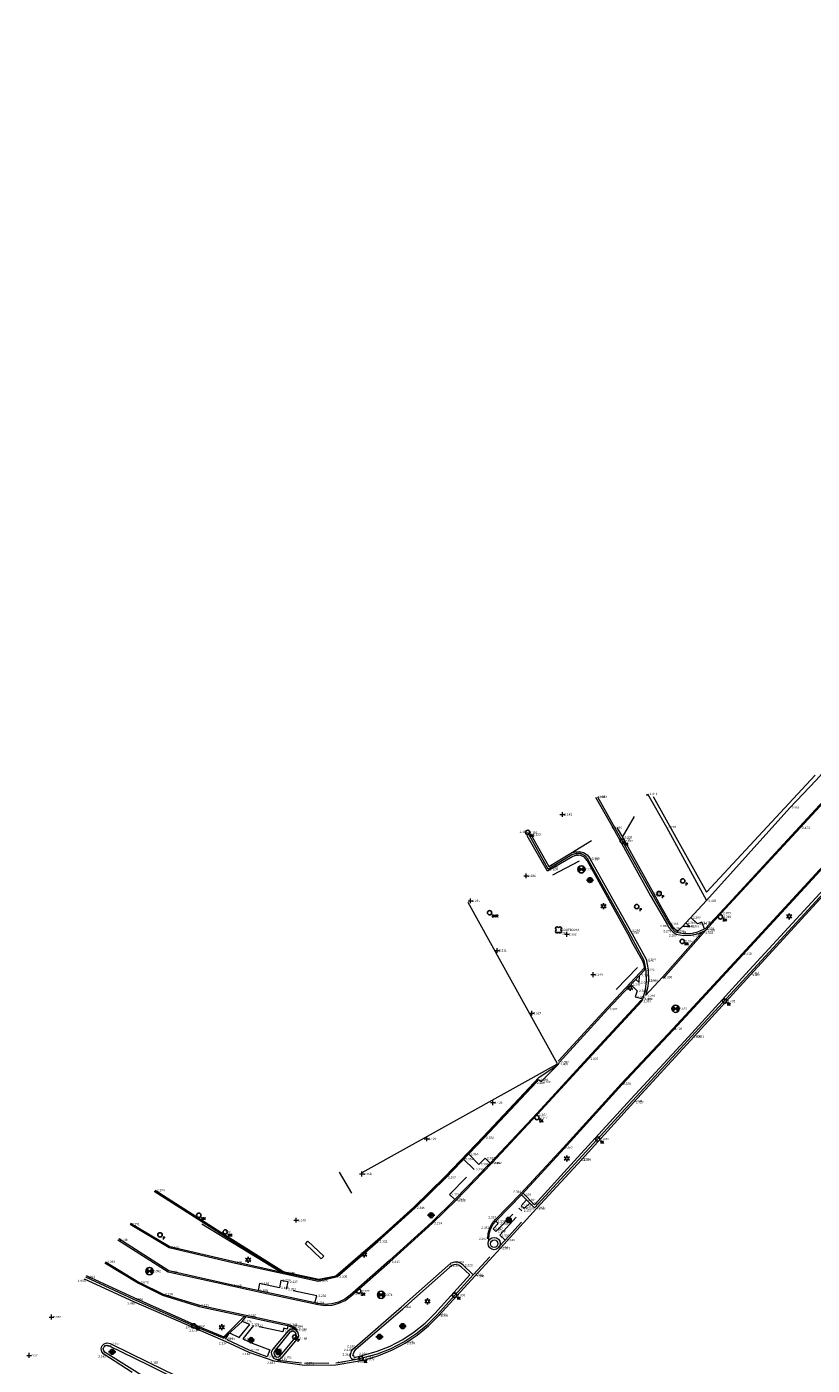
# Model space of a CAD drawing. Header units: metres. Extents: x 152089 to 154194, y 463573 to 464275.
# Tile 33 of 35: x 153987 to 154052, y 464078 to 464189. Entities that reach past the tile are written whole.
import ezdxf
from ezdxf.lldxf.tags import DXFTag

# ---------------------------------------------------------------- set-up
doc = ezdxf.new("R2010")
doc.units = ezdxf.units.M
doc.header["$MEASUREMENT"] = 0
doc.linetypes.add('XX-HIDDEN', pattern=[4, 2, -2])
for name, color, linetype, lineweight, true_color in [('B-ME-AL-HOOGTELABEL_HOOGTEMERK-S', 1, 'Continuous', 0, 0xff0000), ('B-ME-VH-KANTOPSLUITING_OPSLUITBAND_100X200-G', 7, 'VH-OPSLUITBAND_100X200', 0, 0xff7fbf), ('B-ME-VH-KANTOPSLUITING_OPSLUITBAND_60X200-G', 7, 'VH-OPSLUITBAND_60X200', 0, 0x7f7fff), ('B-ME-VH-KANTOPSLUITING_TROTTOIRBAND_130 150-G', 7, 'VH-TROTTOIRBAND_130-150', 0, 0xff7fdf), ('B-ME-VH-KANTOPSLUITING_TROTTOIRBAND_180 200-G', 7, 'VH-TROTTOIRBAND_180-200', 0, 0xff7fff), ('B-ME-VH-VERHARDING_KLINKERS-G', 40, 'Continuous', 0, 0xffbf00)]:
    doc.layers.add(name, color=color, linetype=linetype, lineweight=lineweight, true_color=true_color)
for name, color, linetype in [('B-ME-GR-BOOM-S', 100, 'Continuous'), ('B-ME-IE-MEUBILAIR_BRANDKRAAN-S', 1, 'Continuous'), ('B-ME-IE-MEUBILAIR_LICHTMAST-S', 1, 'Continuous'), ('B-ME-IE-MEUBILAIR_PAAL-S', 1, 'Continuous'), ('B-ME-IE-MEUBILAIR_STRAATKOLK-S', 1, 'Continuous'), ('B-ME-IE-MEUBILAIR_TROTTOIRKOLK-S', 1, 'Continuous'), ('B-ME-IE-MEUBILAIR_VERKEERSBORD-S', 1, 'Continuous'), ('B-ME-IE-MEUBILAIR_VERKEERSLICHT-S', 1, 'Continuous'), ('B-ME-IE-MEUBILAIR_VLAGGENMAST-S', 1, 'Continuous'), ('B-ME-KL-WATER_AFSLUITER-S', 1, 'Continuous'), ('B-ME-RI-PUT-S', 1, 'Continuous')]:
    doc.layers.add(name, color=color, linetype=linetype)
for name, color, linetype, lineweight in [('B-ME-IE-MEUBILAIR_WEGMEUBILAIR_SCHRIKHEK-G', 232, 'Continuous', 18), ('B-ME-IE-TERREINAFSCHEIDING_KUNSTMATIG_HEKWERK-G', 202, 'IE-TERREINAFSCHEIDING-KUNSTMATIG', 18), ('B-ME-OG-BEBOUWING_HOOFDGEBOUW-G', 10, 'Continuous', 18), ('B-ME-VH-KANTOPSLUITING_OPSLUITBAND_120X250-G', 7, 'VH-OPSLUITBAND_120X250', 0), ('B-ME-VH-MATERIAALGRENS-G', 243, 'XX-HIDDEN', 18), ('B-ME-VH-VARKENSRUG-G', 7, 'Continuous', 0), ('B-ME-VH-VERHARDING_ASFALT-G', 2, 'Continuous', 18), ('B-ME-VH-VERHARDING_TEGEL-G', 24, 'Continuous', 18), ('B-ME-VW-VERKEERSTEKEN_BORD_INFO-G', 1, 'Continuous', 18)]:
    doc.layers.add(name, color=color, linetype=linetype, lineweight=lineweight)
doc.styles.add('18_100', font='romans', dxfattribs={"width": 0.8, "height": 0.18})
doc.styles.add('18_200', font='romans', dxfattribs={"width": 0.8, "height": 0.36})
doc.styles.add('SLK', font='calibri.ttf', dxfattribs={"height": 0.3})
doc.linetypes.add('IE-TERREINAFSCHEIDING-KUNSTMATIG', pattern='A,4,[82,NLCS.SHX,S=0.75,R=90,X=0,Y=0],4,-2', length=10)
tags = doc.linetypes.add('VH-OPSLUITBAND_100X200', pattern=[16, 8, -2, 4, -2]).pattern_tags.tags
tags[10:11] = [DXFTag(74, 4), DXFTag(75, 0), DXFTag(340, '0'), DXFTag(46, 1.0), DXFTag(50, 0.0), DXFTag(44, 0.0), DXFTag(45, 0.0)]
tags[8:9] = [DXFTag(74, 4), DXFTag(75, 0), DXFTag(340, '0'), DXFTag(46, 1.0), DXFTag(50, 0.0), DXFTag(44, 0.0), DXFTag(45, 0.0)]
tags[6:7] = [DXFTag(74, 4), DXFTag(75, 0), DXFTag(340, '0'), DXFTag(46, 1.0), DXFTag(50, 0.0), DXFTag(44, 0.0), DXFTag(45, 0.0)]
tags[4:5] = [DXFTag(74, 4), DXFTag(75, 0), DXFTag(340, '0'), DXFTag(46, 1.0), DXFTag(50, 0.0), DXFTag(44, 0.0), DXFTag(45, 0.0)]
tags = doc.linetypes.add('VH-OPSLUITBAND_120X250', pattern=[26, 16, -4, 2, -4]).pattern_tags.tags
tags[10:11] = [DXFTag(74, 4), DXFTag(75, 0), DXFTag(340, '0'), DXFTag(46, 1.0), DXFTag(50, 0.0), DXFTag(44, 0.0), DXFTag(45, 0.0)]
tags[8:9] = [DXFTag(74, 4), DXFTag(75, 0), DXFTag(340, '0'), DXFTag(46, 1.0), DXFTag(50, 0.0), DXFTag(44, 0.0), DXFTag(45, 0.0)]
tags[6:7] = [DXFTag(74, 4), DXFTag(75, 0), DXFTag(340, '0'), DXFTag(46, 1.0), DXFTag(50, 0.0), DXFTag(44, 0.0), DXFTag(45, 0.0)]
tags[4:5] = [DXFTag(74, 4), DXFTag(75, 0), DXFTag(340, '0'), DXFTag(46, 1.0), DXFTag(50, 0.0), DXFTag(44, 0.0), DXFTag(45, 0.0)]
tags = doc.linetypes.add('VH-OPSLUITBAND_60X200', pattern=[12, 6, -2, 2, -2]).pattern_tags.tags
tags[10:11] = [DXFTag(74, 4), DXFTag(75, 0), DXFTag(340, '0'), DXFTag(46, 1.0), DXFTag(50, 0.0), DXFTag(44, 0.0), DXFTag(45, 0.0)]
tags[8:9] = [DXFTag(74, 4), DXFTag(75, 0), DXFTag(340, '0'), DXFTag(46, 1.0), DXFTag(50, 0.0), DXFTag(44, 0.0), DXFTag(45, 0.0)]
tags[6:7] = [DXFTag(74, 4), DXFTag(75, 0), DXFTag(340, '0'), DXFTag(46, 1.0), DXFTag(50, 0.0), DXFTag(44, 0.0), DXFTag(45, 0.0)]
tags[4:5] = [DXFTag(74, 4), DXFTag(75, 0), DXFTag(340, '0'), DXFTag(46, 1.0), DXFTag(50, 0.0), DXFTag(44, 0.0), DXFTag(45, 0.0)]
tags = doc.linetypes.add('VH-TROTTOIRBAND_130-150', pattern=[15, 5, -2, 2, -2, 2, -2]).pattern_tags.tags
tags[14:15] = [DXFTag(74, 4), DXFTag(75, 0), DXFTag(340, '0'), DXFTag(46, 1.0), DXFTag(50, 0.0), DXFTag(44, 0.0), DXFTag(45, 0.0)]
tags[12:13] = [DXFTag(74, 4), DXFTag(75, 0), DXFTag(340, '0'), DXFTag(46, 1.0), DXFTag(50, 0.0), DXFTag(44, 0.0), DXFTag(45, 0.0)]
tags[10:11] = [DXFTag(74, 4), DXFTag(75, 0), DXFTag(340, '0'), DXFTag(46, 1.0), DXFTag(50, 0.0), DXFTag(44, 0.0), DXFTag(45, 0.0)]
tags[8:9] = [DXFTag(74, 4), DXFTag(75, 0), DXFTag(340, '0'), DXFTag(46, 1.0), DXFTag(50, 0.0), DXFTag(44, 0.0), DXFTag(45, 0.0)]
tags[6:7] = [DXFTag(74, 4), DXFTag(75, 0), DXFTag(340, '0'), DXFTag(46, 1.0), DXFTag(50, 0.0), DXFTag(44, 0.0), DXFTag(45, 0.0)]
tags[4:5] = [DXFTag(74, 4), DXFTag(75, 0), DXFTag(340, '0'), DXFTag(46, 1.0), DXFTag(50, 0.0), DXFTag(44, 0.0), DXFTag(45, 0.0)]
tags = doc.linetypes.add('VH-TROTTOIRBAND_180-200', pattern=[20, 10, -2, 2, -2, 2, -2]).pattern_tags.tags
tags[14:15] = [DXFTag(74, 4), DXFTag(75, 0), DXFTag(340, '0'), DXFTag(46, 1.0), DXFTag(50, 0.0), DXFTag(44, 0.0), DXFTag(45, 0.0)]
tags[12:13] = [DXFTag(74, 4), DXFTag(75, 0), DXFTag(340, '0'), DXFTag(46, 1.0), DXFTag(50, 0.0), DXFTag(44, 0.0), DXFTag(45, 0.0)]
tags[10:11] = [DXFTag(74, 4), DXFTag(75, 0), DXFTag(340, '0'), DXFTag(46, 1.0), DXFTag(50, 0.0), DXFTag(44, 0.0), DXFTag(45, 0.0)]
tags[8:9] = [DXFTag(74, 4), DXFTag(75, 0), DXFTag(340, '0'), DXFTag(46, 1.0), DXFTag(50, 0.0), DXFTag(44, 0.0), DXFTag(45, 0.0)]
tags[6:7] = [DXFTag(74, 4), DXFTag(75, 0), DXFTag(340, '0'), DXFTag(46, 1.0), DXFTag(50, 0.0), DXFTag(44, 0.0), DXFTag(45, 0.0)]
tags[4:5] = [DXFTag(74, 4), DXFTag(75, 0), DXFTag(340, '0'), DXFTag(46, 1.0), DXFTag(50, 0.0), DXFTag(44, 0.0), DXFTag(45, 0.0)]

# ---------------------------------------------------------------- blocks, each defined once
blk = doc.blocks.new('put')
at = {"color": 0, "ltscale": 0.5}
for p, q in [((-0.3, 0.06), (-0.06, 0.05)), ((-0.3, 0.03), (-0.03, 0.03)), ((-0.3, 0), (0, 0)), ((-0.29, 0.08), (-0.08, 0.08)), ((-0.28, 0.11), (-0.11, 0.11)), ((-0.27, 0.14), (-0.14, 0.14)), ((-0.27, 0.14), (-0.14, 0.14)), ((-0.25, 0.16), (-0.16, 0.16)), ((-0.23, 0.19), (-0.19, 0.19)), ((0, 0), (0.3, 0)), ((0.03, 0.03), (0.3, 0.03)), ((0.05, 0.05), (0.29, 0.05)), ((0.08, 0.08), (0.29, 0.08)), ((0.11, 0.11), (0.28, 0.11)), ((0.14, 0.14), (0.27, 0.14)), ((0.16, 0.16), (0.25, 0.16)), ((0.19, 0.19), (0.23, 0.19)), ((-0.3, -0.03), (-0.03, -0.03)), ((-0.3, -0.05), (-0.05, -0.05)), ((-0.29, -0.08), (-0.08, -0.08)), ((-0.28, -0.11), (-0.11, -0.11)), ((-0.27, -0.14), (-0.14, -0.14)), ((-0.25, -0.16), (-0.16, -0.16)), ((-0.23, -0.19), (-0.19, -0.19)), ((0.03, -0.03), (0.3, -0.03)), ((0.05, -0.05), (0.29, -0.06)), ((0.08, -0.08), (0.29, -0.08)), ((0.11, -0.11), (0.28, -0.11)), ((0.14, -0.14), (0.27, -0.14)), ((0.16, -0.16), (0.25, -0.16)), ((0.19, -0.19), (0.23, -0.19))]:
    blk.add_line(p, q, dxfattribs=at)
at = {"ltscale": 0.5}
for p, q in [((-0.21, 0.21), (0.21, -0.21)), ((0.21, 0.21), (-0.21, -0.21))]:
    blk.add_line(p, q, dxfattribs=at)
blk.add_ellipse((0, 0), major_axis=(-0.212, 0.212), ratio=1, start_param=3.926991, end_param=10.210176, dxfattribs=at)
at = {"style": '18_200', "width": 0.8}
blk.add_attdef('HOOGTE', (0.4, 0.26), '', height=0.25, dxfattribs=at)
blk = doc.blocks.new('LICHTMAST')
at = {"ltscale": 0.1}
for p, q in [((-0.11, 0.06), (-0.22, 0.13)), ((0, 0.13), (0, 0.25)), ((0.11, 0.06), (0.22, 0.13)), ((-0.11, -0.06), (-0.22, -0.13)), ((0, -0.13), (0, -0.25)), ((0.11, -0.06), (0.22, -0.13))]:
    blk.add_line(p, q, dxfattribs=at)
blk.add_circle((0, 0), 0.127, dxfattribs=at)
at = {"style": '18_200', "width": 0.8}
blk.add_attdef('HOOGTE', (0.25, 0.24), '', height=0.25, dxfattribs=at)
blk = doc.blocks.new('hoogtemaat')
at = {"color": 0, "linetype": 'ByBlock'}
for points in [[(-0.2, 0, 0), (0.2, 0, 0)], [(0, -0.2, 0), (0, 0.2, 0)]]:
    blk.add_polyline3d(points, dxfattribs=at)
at = {"style": '18_200', "width": 0.8}
blk.add_attdef('HOOGTE', (0.25, 0.26), '', height=0.25, dxfattribs=at)
blk = doc.blocks.new('STRAATKOLK')
at = {"ltscale": 2}
blk.add_ellipse((0, 0), major_axis=(-0.127, 0.127), ratio=1, start_param=3.926991, end_param=10.210176, dxfattribs=at)
at = {"ltscale": 2, "style": '18_100', "width": 0.8}
blk.add_text('SK', height=0.216, dxfattribs=at).set_placement((0.19, -0.37))
at = {"style": '18_200', "width": 0.8}
blk.add_attdef('HOOGTE', (0.29, 0.21), '', height=0.25, dxfattribs=at)
blk = doc.blocks.new('boom')
for centre, major_axis, start_param, end_param in [((-0.12, 0.12), (-0.0916, 0.0916), 4.266828, 8.299543), ((0.12, 0.12), (0.0916, 0.0916), 4.266828, 8.299543), ((-0.12, -0.12), (0.0916, 0.0916), 1.125235, 5.15795), ((0.12, -0.12), (-0.0916, 0.0916), 1.125235, 5.15795)]:
    blk.add_ellipse(centre, major_axis=major_axis, ratio=1, start_param=start_param, end_param=end_param)
at = {"style": '18_200', "width": 0.8}
blk.add_attdef('HOOGTE', (0.31, 0.12), '', height=0.25, dxfattribs=at)
blk = doc.blocks.new('TROTTOIRKOLK')
at = {"ltscale": 2}
blk.add_ellipse((0, 0), major_axis=(-0.127, 0.127), ratio=1, start_param=3.926991, end_param=10.210176, dxfattribs=at)
at = {"ltscale": 2, "style": '18_100', "width": 0.8}
blk.add_text('TK', height=0.216, dxfattribs=at).set_placement((0.19, -0.37))
at = {"style": '18_200', "width": 0.8}
blk.add_attdef('HOOGTE', (0.21, 0.18), '', height=0.25, dxfattribs=at)
blk = doc.blocks.new('verkeersbord')
blk.add_line((-0.3, 0), (0.3, 0))
for radius in [0.2, 0.0745]:
    blk.add_circle((0, 0), radius)
at = {"style": '18_200', "width": 0.8}
blk.add_attdef('HOOGTE', (0.24, 0.18), '', height=0.25, dxfattribs=at)
blk = doc.blocks.new('PAAL')
at = {"ltscale": 2}
blk.add_ellipse((0, 0), major_axis=(-0.181, 0), ratio=1, start_param=3.926991, end_param=10.210176, dxfattribs=at)
at = {"ltscale": 2, "style": '18_200', "width": 0.8}
blk.add_text('P', height=0.218, dxfattribs=at).set_placement((0.22, -0.38))
at = {"style": '18_200', "width": 0.8}
blk.add_attdef('HOOGTE', (0.24, 0.2), '', height=0.25, dxfattribs=at)
blk = doc.blocks.new('vlaggemast')
at = {"ltscale": 2}
blk.add_ellipse((0, 0), major_axis=(-0.127, 0.127), ratio=1, start_param=3.926991, end_param=10.210176, dxfattribs=at)
at = {"ltscale": 2, "style": '18_100', "width": 0.8}
blk.add_text('VM', height=0.216, dxfattribs=at).set_placement((0.19, -0.37))
at = {"style": '18_200', "width": 0.8}
blk.add_attdef('HOOGTE', (0.26, 0.26), '', height=0.25, dxfattribs=at)
blk = doc.blocks.new('Verkeerslicht SLK', base_point=(2557.89, 2858.61))
h = blk.add_hatch()
h.set_pattern_fill('ANSI31', color=256, scale=0.0045, style=0, pattern_type=2)
h.set_pattern_definition([(45, (-97056.483087, -217229.933216), (-0.0101027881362, 0.0101027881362), [])])
edge = h.paths.add_edge_path()
edge.add_arc((2557.89, 2858.61), 0.127, 225, 585)
edge = h.paths.add_edge_path()
edge.add_arc((2557.89, 2858.61), 0.0678, 0, 360)
blk.add_circle((2557.89, 2858.61), 0.0678)
blk.add_ellipse((2557.89, 2858.61), major_axis=(0.149, 0.149), ratio=1)
blk.add_ellipse((2557.89, 2858.61), major_axis=(-0.0895, 0.0895), ratio=1, start_param=1.570796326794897, end_param=7.853981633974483)
blk = doc.blocks.new('waterafsluiter')
at = {"ltscale": 2}
blk.add_ellipse((0, 0), major_axis=(-0.127, 0.127), ratio=1, start_param=1.570796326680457, end_param=7.853981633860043, dxfattribs=at)
at = {"ltscale": 2, "style": '18_200', "width": 0.8}
blk.add_text('WA', height=0.216, dxfattribs=at).set_placement((0.16, -0.32))
at = {"style": '18_200', "width": 0.8}
blk.add_attdef('HOOGTE', (0.23, 0.16), '', height=0.25, dxfattribs=at)
blk = doc.blocks.new('BRANDKRAAN')
at = {"ltscale": 2}
blk.add_ellipse((0, 0), major_axis=(-0.127, 0.127), ratio=1, start_param=3.926991, end_param=10.210176, dxfattribs=at)
at = {"ltscale": 2, "style": '18_100', "width": 0.8}
blk.add_text('BKR', height=0.216, dxfattribs=at).set_placement((0.18, -0.38))
at = {"style": '18_200', "width": 0.8}
blk.add_attdef('HOOGTE', (0.29, 0.2), '', height=0.25, dxfattribs=at)

msp = doc.modelspace()

# ---------------------------------------------------------------- linework, layer by layer
at = {"layer": 'B-ME-IE-MEUBILAIR_WEGMEUBILAIR_SCHRIKHEK-G'}
for p, q in [((154032.99, 464119.74), (154030.78, 464118.58)), ((154036.06, 464109.12), (154037.81, 464110.93))]:
    msp.add_line(p, q, dxfattribs=at)
at = {"layer": 'B-ME-IE-TERREINAFSCHEIDING_KUNSTMATIG_HEKWERK-G'}
for points in [[(154039.11, 464125.09), (154043.52, 464117.15), (154052.52, 464126.83)], [(154001.8, 464089.71), (154008.12, 464085.86), (154011.46, 464085.15), (154012.88, 464085.41), (154016.73, 464088.77), (154019.31, 464091.09), (154021.9, 464093.62), (154025.07, 464096.92), (154029.7, 464101.87), (154031.14, 464102.83)]]:
    msp.add_lwpolyline(points, dxfattribs=at)
at = {"layer": 'B-ME-OG-BEBOUWING_HOOFDGEBOUW-G'}
msp.add_lwpolyline([(154015.05, 464093.97), (154031.21, 464102.96), (154023.82, 464116.31)], dxfattribs=at)
at = {"layer": 'B-ME-VH-KANTOPSLUITING_OPSLUITBAND_100X200-G'}
for points in [[(154043.4, 464114.11), (154044.67, 464115.45), (154051.23, 464122.57), (154056.18, 464127.95), (154062.04, 464134.37), (154067.28, 464140.04), (154072.39, 464144.64), (154078.91, 464150.47), (154084.68, 464155.66), (154090.35, 464160.74), (154096.01, 464166.91), (154103.62, 464175.19), (154105.26, 464176.97), (154107.93, 464179.92)], [(154025.53, 464088.34), (154025.56, 464088.9), (154025.7, 464089.34), (154025.89, 464089.69), (154026.15, 464089.99), (154028.26, 464092.16), (154031.75, 464095.95), (154036.55, 464101.24), (154040.8, 464105.78), (154046.54, 464111.99), (154053.9, 464119.98), (154059.2, 464125.83), (154064.75, 464131.89), (154069.57, 464137.12), (154074.74, 464141.82), (154081.45, 464147.81), (154087.05, 464152.83), (154093.1, 464158.27), (154098.42, 464164.08), (154105.07, 464171.44), (154108.22, 464174.78), (154111, 464177.8)], [(154043.22, 464113.91), (154039.89, 464110.13), (154039.96, 464110.06)], [(154038.17, 464108.14), (154038.11, 464108.2), (154033.69, 464103.43), (154029.51, 464098.88), (154025.64, 464094.75), (154022.71, 464091.74), (154020.82, 464089.87), (154017.3, 464086.68), (154014.28, 464084.01), (154014.07, 464083.82), (154013.61, 464083.49), (154013.1, 464083.25), (154012.55, 464083.1), (154011.98, 464083.06), (154011.42, 464083.13), (154006.53, 464084.19), (154004.33, 464084.66), (153999.06, 464085.83), (153994.93, 464088.48)], [(153997.86, 464092.42), (154003.3, 464088.95), (154008.41, 464085.74)], [(153993.76, 464086.5), (153996.54, 464084.8), (153998.54, 464083.82), (154001.56, 464082.88), (154005.43, 464082.06), (154008.87, 464081.31), (154009.28, 464081.14), (154009.63, 464080.91)]]:
    msp.add_lwpolyline(points, dxfattribs=at)
at = {"layer": 'B-ME-VH-KANTOPSLUITING_OPSLUITBAND_120X250-G'}
msp.add_lwpolyline([(154031.26, 464103.18), (154035.28, 464107.57), (154038.41, 464110.9)], dxfattribs=at)
at = {"layer": 'B-ME-VH-KANTOPSLUITING_OPSLUITBAND_60X200-G'}
msp.add_lwpolyline([(153995.9, 464089.79), (153999.14, 464087.86), (154004.36, 464086.62), (154008.67, 464085.68), (154011.4, 464085.09), (154012.98, 464085.41), (154016.3, 464088.31), (154019.39, 464091.09), (154021.96, 464093.6), (154025.11, 464096.88), (154029.45, 464101.53)], dxfattribs=at)
at = {"layer": 'B-ME-VH-KANTOPSLUITING_TROTTOIRBAND_130 150-G'}
for points in [[(154036.12, 464122.52), (154036.61, 464121.65), (154039.14, 464117.07), (154039.74, 464115.99), (154040.54, 464114.58), (154040.75, 464114.28), (154041.16, 464113.91)], [(154038.52, 464110.77), (154038.43, 464110.75), (154038.37, 464111.12), (154038.26, 464111.46), (154037.47, 464112.86), (154037.01, 464113.72), (154033.66, 464119.79), (154033.44, 464120.05), (154033.14, 464120.2), (154032.8, 464120.23), (154032.48, 464120.12), (154032.47, 464120.11), (154030.37, 464118.89), (154028.7, 464121.81)]]:
    msp.add_lwpolyline(points, dxfattribs=at)
at = {"layer": 'B-ME-VH-KANTOPSLUITING_TROTTOIRBAND_180 200-G'}
for points in [[(154028.36, 464092.26), (154029.3, 464091.3), (154032.87, 464095.2), (154037.27, 464100.03), (154042.04, 464105.2), (154047.06, 464110.7), (154054.83, 464119.16), (154060.17, 464125.01), (154065.54, 464130.87), (154070.76, 464136.5), (154075.57, 464140.85), (154082.29, 464146.85), (154087.24, 464151.27), (154092.36, 464155.85), (154093.79, 464157.24), (154099.34, 464163.19), (154106.68, 464171.16), (154112.03, 464177.01)], [(154014.42, 464078.66), (154014.38, 464078.78), (154014.27, 464078.79), (154014.35, 464079.09), (154014.52, 464079.35), (154018.42, 464082.7), (154022.27, 464086.12)], [(154014.42, 464078.66), (154015.16, 464078.86), (154016.29, 464079.18), (154017.37, 464079.61), (154018.41, 464080.15), (154019.36, 464080.78), (154020.25, 464081.5), (154021.07, 464082.3), (154023.96, 464085.5), (154023.25, 464086.16), (154023.01, 464086.31), (154022.72, 464086.35), (154022.47, 464086.27), (154022.27, 464086.12)], [(153992.21, 464085.45), (153996.17, 464083.64), (154001.41, 464081.29), (154003.61, 464080.37), (154005.31, 464082.09)]]:
    msp.add_lwpolyline(points, dxfattribs=at)
for points in [[(154007.81, 464079.2), (154007.74, 464079.05), (154007.76, 464078.9), (154007.85, 464078.77), (154007.99, 464078.7), (154008.14, 464078.71), (154008.27, 464078.79), (154009.52, 464080.29), (154009.61, 464080.44), (154009.6, 464080.62), (154009.5, 464080.77), (154009.29, 464080.84), (154009.08, 464080.75)], [(153999.45, 464075.5), (153996.21, 464077.57), (153993.79, 464079.09), (153993.68, 464079.21), (153993.64, 464079.37), (153993.68, 464079.53), (153993.8, 464079.64), (153993.96, 464079.68), (153994.12, 464079.64), (153997.35, 464078.07), (154000.34, 464076.57), (153999.45, 464075.5)]]:
    msp.add_lwpolyline(points, close=True, dxfattribs=at)
msp.add_circle((154025.97, 464088.08), 0.31, dxfattribs=at)
at = {"layer": 'B-ME-VH-MATERIAALGRENS-G'}
for p, q in [((154036.58, 464121.7), (154038.66, 464125.29)), ((154032.32, 464120.38), (154035.77, 464122.5))]:
    msp.add_line(p, q, dxfattribs=at)
for points in [[(154041.54, 464114.33), (154041.87, 464114.34), (154042.11, 464114.34), (154041.82, 464114.63)], [(154043.37, 464114.13), (154043.13, 464114.67), (154042.79, 464114.54), (154042.24, 464115.07)], [(154037.69, 464109.94), (154037.96, 464109.68), (154038, 464110.28)], [(154037.27, 464109.51), (154037.8, 464109), (154037.64, 464108.49), (154038.26, 464108.33)], [(154022.71, 464091.74), (154022.27, 464092.16), (154024.31, 464094.23), (154023.44, 464095.08)], [(154023.87, 464095.48), (154024.71, 464094.64), (154025.23, 464095.16), (154025.64, 464094.75)], [(154028.64, 464091.72), (154028.2, 464091.22), (154028.45, 464090.99), (154028.92, 464091.43)], [(154024.24, 464085.51), (154026.33, 464087.78), (154026.88, 464088.38), (154029.3, 464091.05)], [(154026.11, 464089.94), (154026.31, 464089.74), (154025.89, 464089.32), (154026.11, 464089.1), (154028, 464091.03)], [(154026.88, 464088.38), (154026.43, 464088.78), (154028.26, 464090.8), (154028, 464091.03)], [(154011.13, 464083.19), (154011.29, 464083.77), (154008.79, 464084.31), (154008.92, 464084.92), (154008.32, 464085.04), (154008.2, 464084.43), (154006.56, 464084.78), (154006.45, 464084.2)], [(154008.91, 464081.29), (154008.85, 464081.01), (154008.56, 464081.08), (154008.49, 464080.8), (154006.05, 464081.3), (154005.17, 464080.2), (154005.95, 464079.84), (154007.42, 464079.29), (154007.2, 464078.72), (154005.71, 464079.28), (154003.74, 464080.19), (154004.08, 464080.7), (154004.89, 464080.33), (154005.75, 464081.4), (154005.12, 464081.65)], [(154008.05, 464078.45), (154010.28, 464078.2), (154012.87, 464078.23), (154014.47, 464078.51)]]:
    msp.add_lwpolyline(points, dxfattribs=at)
at = {"layer": 'B-ME-VH-VARKENSRUG-G'}
msp.add_line((154014.2, 464092.25), (154013.18, 464094.01), dxfattribs=at)
at = {"layer": 'B-ME-VH-VERHARDING_ASFALT-G'}
for points in [[(154034.36, 464125.03), (154035.77, 464122.5), (154038.89, 464116.87), (154040.29, 464114.47), (154040.4, 464114.25), (154040.55, 464114.06), (154040.76, 464113.85), (154041.01, 464113.7), (154041.63, 464113.59), (154042.26, 464113.6), (154042.88, 464113.75), (154043.46, 464114.02), (154039.96, 464110.06)], [(154029.01, 464121.94), (154030.48, 464119.28), (154032.32, 464120.38), (154032.66, 464120.51), (154033.02, 464120.53), (154033.36, 464120.44), (154033.66, 464120.25), (154033.88, 464119.97), (154033.89, 464119.95), (154037.25, 464113.97), (154038.53, 464111.61), (154038.7, 464110.73), (154038.73, 464109.84), (154038.64, 464109.21), (154038.48, 464108.6), (154039.89, 464110.13), (154039.89, 464110.13)], [(153992.07, 464085.16), (153996.14, 464083.31), (154001.28, 464081.05), (154003.72, 464080.01), (154005.68, 464079.11), (154007.73, 464078.4), (154010.27, 464078.03), (154012.88, 464078.07), (154014.51, 464078.33), (154015.29, 464078.48), (154016.44, 464078.83), (154017.55, 464079.29), (154018.6, 464079.85), (154019.6, 464080.52), (154020.53, 464081.29), (154021.38, 464082.14), (154024.36, 464085.4), (154026.5, 464087.71), (154029.48, 464090.98), (154033.19, 464095.02), (154037.52, 464099.78), (154042.52, 464105.22), (154047.17, 464110.31), (154054.73, 464118.57)], [(153996.03, 464077.43), (153993.68, 464078.94), (153993.52, 464079.13), (153993.46, 464079.37), (153993.53, 464079.61), (153993.71, 464079.79), (153993.95, 464079.87), (153994.2, 464079.81), (153997.4, 464078.25), (154000.64, 464076.68)]]:
    msp.add_lwpolyline(points, dxfattribs=at)
at = {"layer": 'B-ME-VH-VERHARDING_KLINKERS-G'}
for points in [[(154038.66, 464125.29), (154040.22, 464122.55), (154043.54, 464116.46)], [(153997.92, 464092.5), (154003.36, 464089.03), (154008.7, 464085.67)]]:
    msp.add_lwpolyline(points, dxfattribs=at)
at = {"layer": 'B-ME-VH-VERHARDING_TEGEL-G'}
for points in [[(154028.23, 464092.13), (154029.3, 464091.05), (154032.98, 464095.05), (154037.42, 464099.9), (154042.3, 464105.22), (154047.11, 464110.46), (154054.81, 464118.83), (154060.36, 464124.93), (154065.72, 464130.75), (154070.87, 464136.38), (154075.51, 464140.52), (154082.41, 464146.72), (154087.12, 464150.88), (154092.48, 464155.71), (154093.92, 464157.1), (154099.54, 464163.11), (154106.55, 464170.73), (154112.2, 464176.91), (154116.97, 464182.14), (154123.02, 464188.76)], [(154041.08, 464113.84), (154041.54, 464114.33), (154041.82, 464114.63), (154043.54, 464116.46), (154050.43, 464124.15), (154052.59, 464126.44), (154054.81, 464128.88), (154060.84, 464135.53), (154062.69, 464137.52), (154066.33, 464141.08), (154070.87, 464145.81), (154073.81, 464149.01), (154076.84, 464151.62), (154082.53, 464157.76), (154082.53, 464157.76), (154087.67, 464163.36), (154094.03, 464170.48), (154095.93, 464172.44)], [(154056.27, 464127.89), (154051.28, 464122.49), (154044.75, 464115.43), (154043.46, 464114.02)], [(154034.5, 464125.05), (154036.45, 464121.59), (154039.01, 464117.05), (154040.42, 464114.56), (154040.65, 464114.17), (154040.92, 464113.92), (154041.06, 464113.84), (154041.64, 464113.74), (154042.22, 464113.75), (154042.82, 464113.88), (154043.37, 464114.13)], [(153994.85, 464088.4), (153999, 464085.75), (154004.28, 464084.59), (154006.49, 464084.11), (154011.42, 464083.04), (154011.99, 464082.97), (154012.57, 464083), (154013.12, 464083.15), (154013.64, 464083.39), (154014.11, 464083.73), (154014.34, 464083.93), (154017.35, 464086.58), (154020.86, 464089.78), (154022.81, 464091.67), (154025.79, 464094.77), (154029.52, 464098.76), (154033.78, 464103.37), (154038.17, 464108.14), (154038.26, 464108.33), (154038.48, 464109.08), (154038.57, 464109.86), (154038.54, 464110.69), (154038.36, 464111.5), (154037.13, 464113.81), (154033.75, 464119.85), (154033.73, 464119.89), (154033.48, 464120.18), (154033.14, 464120.35), (154032.75, 464120.37), (154032.39, 464120.24), (154030.42, 464119.07), (154028.74, 464122.1)], [(154025.43, 464088.47), (154025.47, 464088.93), (154025.6, 464089.38), (154025.81, 464089.75), (154026.08, 464090.07), (154028.18, 464092.23), (154031.67, 464096.02), (154036.48, 464101.31), (154040.73, 464105.85), (154046.47, 464112.06), (154053.83, 464120.05)], [(153995.85, 464089.7), (153999.1, 464087.76), (154004.33, 464086.53), (154008.65, 464085.58), (154011.4, 464084.99), (154013.01, 464085.36), (154016.34, 464088.26), (154019.43, 464091.05), (154022.01, 464093.56), (154025.15, 464096.84), (154029.5, 464101.48), (154029.64, 464101.65), (154029.84, 464101.49), (154031.29, 464102.94), (154031.36, 464103.11), (154035.37, 464107.49), (154038.43, 464110.75)], [(153993.81, 464086.58), (153996.59, 464084.89), (153998.58, 464083.91), (154001.59, 464082.98), (154005.46, 464082.16), (154008.89, 464081.41), (154009.33, 464081.23), (154009.68, 464080.99), (154009.63, 464080.91)], [(154014.47, 464078.51), (154014.34, 464078.49), (154014.22, 464078.53), (154014.1, 464078.64), (154014.05, 464078.81), (154014.17, 464079.18), (154014.28, 464079.35), (154014.43, 464079.5), (154018.3, 464082.85), (154022.14, 464086.25)], [(154014.47, 464078.51), (154015.16, 464078.66), (154016.32, 464078.98), (154017.44, 464079.42), (154018.5, 464079.97), (154019.49, 464080.62), (154020.42, 464081.37), (154021.26, 464082.2), (154024.24, 464085.51), (154023.39, 464086.29), (154023.18, 464086.46), (154022.94, 464086.54), (154022.68, 464086.55), (154022.38, 464086.46), (154022.14, 464086.25)], [(153992.16, 464085.33), (153996.13, 464083.49), (154001.13, 464081.27), (154003.6, 464080.25), (154005.12, 464081.65), (154005.46, 464082.05)]]:
    msp.add_lwpolyline(points, dxfattribs=at)
msp.add_lwpolyline([(154007.62, 464079.32), (154007.53, 464079.08), (154007.57, 464078.83), (154007.72, 464078.62), (154007.96, 464078.51), (154008.22, 464078.53), (154008.43, 464078.68), (154009.7, 464080.22), (154009.8, 464080.46), (154009.77, 464080.71), (154009.63, 464080.91), (154009.4, 464081.02), (154009.14, 464081.01), (154008.93, 464080.87)], close=True, dxfattribs=at)
at = {"layer": 'B-ME-VH-VERHARDING_TEGEL-G', "lineweight": 0}
msp.add_circle((154025.97, 464088.09), 0.505, dxfattribs=at)
at = {"layer": 'B-ME-VW-VERKEERSTEKEN_BORD_INFO-G'}
msp.add_lwpolyline([(154010.55, 464088.28), (154011.87, 464087.05), (154011.67, 464086.83), (154010.35, 464088.06)], close=True, dxfattribs=at)

# ---------------------------------------------------------------- block references
at = {"layer": 'B-ME-AL-HOOGTELABEL_HOOGTEMERK-S'}
for p in [(154031.61, 464123.59), (154028.61, 464118.51), (154024.01, 464116.44), (154031.98, 464113.68), (154026.21, 464112.34), (154034.15, 464110.34), (154029.07, 464107.15), (154025.85, 464099.75), (154020.39, 464096.75), (154015.03, 464093.85), (154009.59, 464090.02), (153989.35, 464082.01), (153987.51, 464078.84)]:
    msp.add_blockref('hoogtemaat', p, dxfattribs=at)
at = {"layer": 'B-ME-GR-BOOM-S'}
msp.add_blockref('boom', (154031.29, 464114.04), dxfattribs=at)
at = {"layer": 'B-ME-IE-MEUBILAIR_BRANDKRAAN-S'}
msp.add_blockref('BRANDKRAAN', (154025.59, 464115.46), dxfattribs=at)
at = {"layer": 'B-ME-IE-MEUBILAIR_LICHTMAST-S'}
for p in [(154035.02, 464116), (154050.37, 464115.16), (154037.21, 464109.25), (154031.98, 464095.13), (154005.63, 464086.74), (154015.22, 464087.19), (154020.45, 464083.31), (154003.43, 464081.17)]:
    msp.add_blockref('LICHTMAST', p, dxfattribs=at)
at = {"layer": 'B-ME-IE-MEUBILAIR_PAAL-S'}
for p in [(154041.56, 464118.09), (154039.61, 464117.05), (154037.76, 464115.97), (153998.33, 464088.81), (154009.47, 464080.35)]:
    msp.add_blockref('PAAL', p, dxfattribs=at)
at = {"layer": 'B-ME-IE-MEUBILAIR_STRAATKOLK-S'}
for p in [(154044.68, 464115.12), (154029.5, 464098.51), (154014.77, 464084.16)]:
    msp.add_blockref('STRAATKOLK', p, dxfattribs=at)
at = {"layer": 'B-ME-IE-MEUBILAIR_TROTTOIRKOLK-S'}
for p in [(154028.74, 464122.1), (154036.56, 464121.39), (154045.02, 464108.15), (154034.53, 464096.74), (154022.69, 464083.82), (154001.13, 464081.27), (154014.96, 464078.59)]:
    msp.add_blockref('TROTTOIRKOLK', p, dxfattribs=at)
at = {"layer": 'B-ME-IE-MEUBILAIR_VERKEERSBORD-S'}
for p in [(154033.89, 464118.16), (154020.75, 464090.43), (154018.4, 464081.26), (154016.49, 464080.38), (153994.38, 464079.13)]:
    msp.add_blockref('verkeersbord', p, dxfattribs=at)
at = {"layer": 'B-ME-IE-MEUBILAIR_VERKEERSLICHT-S'}
for p in [(154027.17, 464090.04), (154005.87, 464080.1), (154008.12, 464079.11)]:
    msp.add_blockref('Verkeerslicht SLK', p, dxfattribs=at)
at = {"layer": 'B-ME-IE-MEUBILAIR_VLAGGENMAST-S'}
for p in [(154001.54, 464090.43), (154003.73, 464089.05)]:
    msp.add_blockref('vlaggemast', p, dxfattribs=at)
at = {"layer": 'B-ME-KL-WATER_AFSLUITER-S'}
msp.add_blockref('waterafsluiter', (154041.52, 464113.09), dxfattribs=at)
at = {"layer": 'B-ME-RI-PUT-S'}
for p in [(154033.18, 464119.05), (154040.97, 464107.52), (153997.46, 464085.81), (154016.61, 464083.85)]:
    msp.add_blockref('put', p, dxfattribs=at)

# ---------------------------------------------------------------- texts
at = {"layer": 'B-ME-AL-HOOGTELABEL_HOOGTEMERK-S', "style": 'SLK'}
for s, p in [('2.141', (154031.77, 464123.5)), ('2.286', (154028.76, 464118.42)), ('2.251', (154024.16, 464116.35)), ('2.332', (154032.13, 464113.59)), ('2.211', (154026.36, 464112.25)), ('2.244', (154034.3, 464110.25)), ('2.327', (154029.21, 464107.06)), ('2.426', (154026, 464099.66)), ('2.429', (154020.54, 464096.66)), ('2.458', (154015.18, 464093.76)), ('2.340', (154009.74, 464089.93)), ('2.077', (153989.49, 464081.92)), ('2.031', (153987.66, 464078.75))]:
    msp.add_text(s, height=0.18, dxfattribs=at).set_placement(p)
at = {"layer": 'B-ME-GR-BOOM-S', "style": 'SLK'}
for s, p in [('20', (154031.59, 464113.68)), ('LOOFBOOM', (154031.59, 464113.95))]:
    msp.add_text(s, height=0.18, dxfattribs=at).set_placement(p)
at = {"layer": 'B-ME-IE-MEUBILAIR_STRAATKOLK-S', "style": 'SLK'}
for s, p in [('2.348', (154044.92, 464115.03)), ('2.247', (154029.74, 464098.42)), ('2.177', (154015.02, 464084.07))]:
    msp.add_text(s, height=0.18, dxfattribs=at).set_placement(p)
at = {"layer": 'B-ME-IE-MEUBILAIR_TROTTOIRKOLK-S', "style": 'SLK'}
for s, p in [('2.101', (154028.07, 464122.06)), ('2.107', (154036.8, 464121.3)), ('2.432', (154045.27, 464108.06)), ('2.390', (154034.77, 464096.65)), ('2.303', (154022.93, 464083.73)), ('2.042', (154001.37, 464081.18)), ('2.236', (154014.8, 464078.88))]:
    msp.add_text(s, height=0.18, dxfattribs=at).set_placement(p)
at = {"layer": 'B-ME-KL-WATER_AFSLUITER-S', "style": 'SLK'}
msp.add_text('2.314', height=0.18, dxfattribs=at).set_placement((154041.76, 464113))
at = {"layer": 'B-ME-RI-PUT-S', "style": 'SLK'}
for s, p in [('2.272', (154033.48, 464118.96)), ('2.425', (154041.27, 464107.43)), ('2.092', (153997.76, 464085.72)), ('2.274', (154016.91, 464083.76))]:
    msp.add_text(s, height=0.18, dxfattribs=at).set_placement(p)
at = {"layer": 'B-ME-VH-MATERIAALGRENS-G', "style": 'SLK'}
for s, p in [('2.141', (154038.81, 464125.2)), ('2.110', (154035.92, 464122.41)), ('2.203', (154036.74, 464121.62)), ('2.174', (154032.47, 464120.29)), ('2.344', (154041.69, 464114.24)), ('2.363', (154041.97, 464114.54)), ('2.367', (154042.02, 464114.25)), ('2.373', (154042.26, 464114.25)), ('2.399', (154042.4, 464114.97)), ('2.399', (154042.94, 464114.45)), ('2.400', (154043.28, 464114.58)), ('2.373', (154043.52, 464114.04)), ('2.330', (154038.15, 464110.19)), ('2.347', (154037.42, 464109.43)), ('2.347', (154037.95, 464108.91)), ('2.347', (154037.95, 464108.91)), ('2.339', (154038.11, 464109.62)), ('2.366', (154037.79, 464108.4)), ('2.332', (154038.38, 464108.23)), ('2.366', (154024.02, 464095.4)), ('2.369', (154023.59, 464094.99)), ('2.290', (154024.86, 464094.55)), ('2.311', (154025.38, 464095.07)), ('2.269', (154025.79, 464094.66)), ('2.298', (154024.46, 464094.14)), ('2.325', (154022.42, 464092.07)), ('2.263', (154022.86, 464091.65)), ('2.350', (154028.15, 464090.94)), ('2.350', (154028.15, 464090.94)), ('2.354', (154028.35, 464091.13)), ('2.364', (154028.77, 464091.61)), ('2.367', (154029.04, 464091.32)), ('2.363', (154029.45, 464090.96)), ('2.359', (154026.25, 464089.85)), ('2.357', (154028.41, 464090.71)), ('2.356', (154028.6, 464090.91)), ('2.347', (154026.04, 464089.22)), ('2.358', (154026.26, 464089.02)), ('2.350', (154026.46, 464089.65)), ('2.346', (154026.48, 464087.69)), ('2.353', (154026.58, 464088.69)), ('2.348', (154027.03, 464088.29)), ('2.348', (154027.03, 464088.29)), ('2.326', (154024.39, 464085.42)), ('2.189', (154006.71, 464084.69)), ('2.196', (154008.35, 464084.34)), ('2.223', (154008.47, 464084.95)), ('2.227', (154009.07, 464084.83)), ('2.155', (154006.6, 464084.11)), ('2.202', (154008.93, 464084.22)), ('2.232', (154011.43, 464083.68)), ('2.204', (154011.28, 464083.1)), ('2.126', (154005.27, 464081.56)), ('2.129', (154005.9, 464081.31)), ('2.132', (154006.2, 464081.21)), ('2.132', (154006.2, 464081.21)), ('2.166', (154009.07, 464081.21)), ('2.123', (154003.89, 464080.1)), ('2.119', (154005.29, 464080.07)), ('2.167', (154008.64, 464080.71)), ('2.169', (154009, 464080.91)), ('2.129', (154005.86, 464079.19)), ('2.161', (154007.36, 464078.64)), ('2.167', (154008.2, 464078.36)), ('2.201', (154010.43, 464078.11)), ('2.217', (154013.02, 464078.14)), ('2.261', (154014.62, 464078.42))]:
    msp.add_text(s, height=0.18, dxfattribs=at).set_placement(p)
at = {"layer": 'B-ME-VH-VERHARDING_ASFALT-G', "style": 'SLK'}
for s, p in [('2.092', (154034.51, 464124.94)), ('2.110', (154035.92, 464122.41)), ('2.123', (154029.16, 464121.85)), ('2.174', (154032.47, 464120.29)), ('2.190', (154034.04, 464119.86)), ('2.156', (154030.63, 464119.19)), ('2.203', (154039.05, 464116.78)), ('2.266', (154039.7, 464114.27)), ('2.255', (154037.4, 464113.88)), ('2.279', (154039.96, 464113.85)), ('2.289', (154040.42, 464113.49)), ('2.346', (154042.41, 464113.51)), ('2.353', (154043.44, 464113.71)), ('2.365', (154043.61, 464113.93)), ('2.294', (154038.68, 464111.52)), ('2.303', (154038.88, 464109.75)), ('2.330', (154040.04, 464110.04)), ('2.487', (154047.32, 464110.22)), ('2.316', (154038.63, 464108.51)), ('2.316', (154038.63, 464108.51)), ('2.451', (154042.67, 464105.13)), ('2.429', (154037.67, 464099.69)), ('2.399', (154033.34, 464094.93)), ('2.384', (154029.63, 464090.89)), ('2.371', (154026.65, 464087.62)), ('1.955', (153991.54, 464084.91)), ('2.348', (154024.51, 464085.31)), ('1.968', (153995.61, 464083.06)), ('2.356', (154021.53, 464082.05)), ('2.073', (154000.75, 464080.8)), ('2.148', (153993.68, 464079.52)), ('2.157', (153994.35, 464079.72)), ('2.114', (154003.19, 464079.76)), ('2.146', (154005.14, 464078.86)), ('2.334', (154018.75, 464079.76)), ('2.143', (153993.22, 464078.66)), ('2.183', (153997.55, 464078.16)), ('2.181', (154007.19, 464078.15)), ('2.256', (154014.66, 464078.24)), ('2.279', (154015.44, 464078.39))]:
    msp.add_text(s, height=0.18, dxfattribs=at).set_placement(p)
at = {"layer": 'B-ME-VH-VERHARDING_KLINKERS-G', "style": 'SLK'}
for s, p in [('2.141', (154038.81, 464125.2)), ('2.218', (154040.37, 464122.46)), ('2.423', (154043.69, 464116.37)), ('2.294', (153998.07, 464092.41)), ('2.279', (154003.51, 464088.94)), ('2.245', (154008.86, 464085.57))]:
    msp.add_text(s, height=0.18, dxfattribs=at).set_placement(p)
at = {"layer": 'B-ME-VH-VERHARDING_TEGEL-G', "style": 'SLK'}
for s, p in [('2.083', (154034.65, 464124.96)), ('2.551', (154050.58, 464124.06)), ('2.101', (154028.89, 464122.01)), ('2.471', (154051.43, 464122.4)), ('2.102', (154036.6, 464121.5)), ('2.159', (154032.54, 464120.16)), ('2.173', (154033.9, 464119.76)), ('2.124', (154030.57, 464118.98)), ('2.191', (154039.16, 464116.96)), ('2.423', (154043.69, 464116.37)), ('2.355', (154044.9, 464115.34)), ('2.251', (154040.57, 464114.47)), ('2.344', (154041.69, 464114.24)), ('2.363', (154041.97, 464114.54)), ('2.240', (154037.28, 464113.72)), ('2.269', (154040.8, 464114.08)), ('2.275', (154041.07, 464113.84)), ('2.284', (154041.21, 464113.75)), ('2.344', (154042.37, 464113.66)), ('2.374', (154043.52, 464114.04)), ('2.365', (154043.61, 464113.93)), ('2.458', (154046.62, 464111.97)), ('2.270', (154038.51, 464111.41)), ('2.292', (154038.58, 464110.66)), ('2.286', (154038.72, 464109.77)), ('2.462', (154047.26, 464110.37)), ('2.319', (154038.32, 464108.05)), ('2.330', (154038.41, 464108.24)), ('2.397', (154035.52, 464107.4)), ('2.439', (154040.88, 464105.76)), ('2.432', (154042.45, 464105.13)), ('2.307', (154033.93, 464103.28)), ('2.403', (154031.44, 464102.85)), ('2.392', (154031.51, 464103.02)), ('2.383', (154029.5, 464101.29)), ('2.369', (154029.8, 464101.56)), ('2.405', (154029.99, 464101.4)), ('2.378', (154036.63, 464101.22)), ('2.406', (154037.57, 464099.8)), ('2.267', (154029.67, 464098.67)), ('2.372', (154025.3, 464096.75)), ('2.362', (154031.82, 464095.93)), ('2.262', (154025.94, 464094.67)), ('2.373', (154033.13, 464094.96)), ('2.357', (154022.15, 464093.47)), ('2.344', (154027.54, 464092.29)), ('2.339', (154028.38, 464092.04)), ('2.346', (154019.58, 464090.96)), ('2.238', (154022.96, 464091.58)), ('2.363', (154029.45, 464090.96)), ('2.357', (154025.49, 464090.16)), ('2.151', (153996, 464089.61)), ('2.254', (154021.01, 464089.69)), ('2.363', (154024.9, 464089.32)), ('2.118', (153995, 464088.31)), ('2.149', (153999.25, 464087.67)), ('2.332', (154016.49, 464088.17)), ('2.353', (154024.7, 464088.41)), ('2.093', (153993.96, 464086.49)), ('2.215', (154017.5, 464086.49)), ('2.116', (153999.15, 464085.66)), ('2.200', (154004.48, 464086.44)), ('2.242', (154008.8, 464085.49)), ('2.316', (154022.29, 464086.16)), ('2.309', (154022.83, 464086.46)), ('2.323', (154023.54, 464086.21)), ('2.326', (154024.39, 464085.42)), ('1.931', (153992.31, 464085.24)), ('2.073', (153996.74, 464084.8)), ('2.168', (154004.43, 464084.5)), ('2.325', (154011.55, 464084.9)), ('2.308', (154013.16, 464085.27)), ('1.966', (153996.28, 464083.4)), ('2.114', (153998.73, 464083.82)), ('2.146', (154006.64, 464084.02)), ('2.193', (154014.49, 464083.84)), ('2.123', (154001.74, 464082.89)), ('2.132', (154005.61, 464082.07)), ('2.196', (154011.57, 464082.95)), ('2.302', (154018.45, 464082.76)), ('2.338', (154021.4, 464082.11)), ('2.042', (154000.45, 464081.09)), ('2.126', (154005.27, 464081.56)), ('2.129', (154005.58, 464081.93)), ('2.173', (154009.04, 464081.32)), ('2.184', (154009.48, 464081.14)), ('2.096', (154003.75, 464080.16)), ('2.173', (154009.08, 464080.78)), ('2.193', (154009.78, 464080.82)), ('2.191', (154009.83, 464080.9)), ('2.188', (154009.86, 464080.13)), ('2.326', (154018.65, 464079.88)), ('2.158', (154007.77, 464079.23)), ('2.261', (154013.43, 464078.82)), ('2.238', (154013.54, 464079.2)), ('2.232', (154013.8, 464079.51)), ('2.187', (154007.87, 464078.53)), ('2.185', (154008.58, 464078.59)), ('2.261', (154014.62, 464078.42)), ('2.254', (154015.31, 464078.57))]:
    msp.add_text(s, height=0.18, dxfattribs=at).set_placement(p)

doc.saveas('drawing.dxf')
